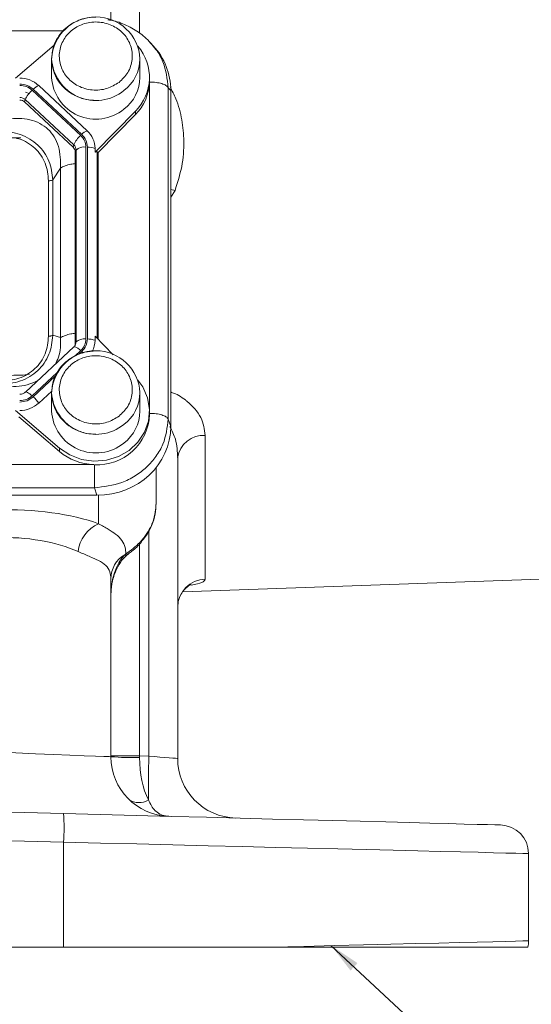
# Model space of a CAD drawing. Header units: inches. Extents: x 0.3 to 33.9, y 0.2 to 21.7.
# Tile 4 of 18: x 10.2 to 12.4, y 5.2 to 9.4. Entities that reach past the tile are written whole.
import ezdxf

# ---------------------------------------------------------------- set-up
doc = ezdxf.new("R2010")
doc.units = ezdxf.units.IN
doc.header["$MEASUREMENT"] = 0
doc.layers.add('SLD-0', color=7, linetype='Continuous', lineweight=15)
doc.dimstyles.new('SLDDIMSTYLE2', dxfattribs={"dimtxt": 0, "dimasz": 0.13, "dimexe": 0, "dimexo": 0.0625, "dimgap": 0, "dimtad": 0, "dimtih": 1, "dimtoh": 1, "dimdec": 0, "dimrnd": 1e-09, "dimzin": 0, "dimdsep": 46, "dimtxsty": 'Standard', "dimsah": 1, "dimcen": 0.09, "dimadec": 0, "dimazin": 0, "dimtfac": 0.13, "dimtdec": 0, "dimtofl": 0, "dimtmove": 0, "dimatfit": 3, "dimfxl": 1, "dimfrac": 2, "dimtolj": 1, "dimtzin": 0, "dimarcsym": 0})

msp = doc.modelspace()

# ---------------------------------------------------------------- linework, layer by layer
at = {"color": 8, "linetype": 'Continuous', "lineweight": 15}
for p, q in [((10.7289, 9.3144), (10.7289, 10.598)), ((10.4092, 9.3251), (7.3059, 9.3251)), ((10.7701, 7.7375), (10.7701, 9.1069)), ((10.5512, 8.0341), (10.5512, 8.8176)), ((10.8593, 8.6274), (10.8772, 8.6553)), ((10.4583, 7.9612), (10.4821, 7.9834)), ((10.4748, 7.9685), (10.4864, 7.9793)), ((10.2788, 7.7936), (10.3834, 7.8913)), ((10.2831, 7.7895), (10.3754, 7.8757)), ((10.557, 7.377), (10.557, 7.2573)), ((10.7676, 7.229), (10.7676, 6.2819)), ((10.7289, 6.2829), (10.7289, 7.1733))]:
    msp.add_line(p, q, dxfattribs=at)
at = {"color": 7, "linetype": 'Continuous', "lineweight": 15}
for p, q in [((10.6083, 9.3701), (10.6083, 9.6186)), ((10.3709, 9.2653), (10.2087, 9.1265)), ((10.7735, 9.2741), (10.7685, 9.2798)), ((10.786, 9.2626), (10.7746, 9.2751)), ((10.3603, 9.2077), (10.3603, 9.1296)), ((10.7303, 9.1296), (10.7303, 9.2077)), ((10.7703, 9.1152), (10.7703, 9.1296)), ((10.5091, 8.906), (10.3059, 9.0958)), ((10.7702, 9.11), (10.7703, 9.1152)), ((10.2659, 9.0623), (10.2502, 9.0674)), ((10.4821, 8.8861), (10.2788, 9.0759)), ((10.4864, 8.8902), (10.2831, 9.08)), ((10.8489, 7.6964), (10.8489, 9.0863)), ((10.8593, 9.0749), (10.8489, 9.0863)), ((10.8593, 7.6656), (10.8593, 9.0749)), ((10.247, 9.0265), (10.2495, 9.0362)), ((10.4503, 8.8368), (10.247, 9.0265)), ((10.4528, 8.8464), (10.2495, 9.0362)), ((10.542, 8.8153), (10.7112, 8.9876)), ((10.5548, 8.814), (10.7112, 8.9733)), ((10.7112, 8.9876), (10.7112, 8.9733)), ((10.4503, 8.8368), (10.4528, 8.8464)), ((10.4588, 8.8176), (10.4624, 8.8249)), ((10.4588, 8.0125), (10.4588, 8.8176)), ((10.4624, 8.0197), (10.4624, 8.8249)), ((10.5037, 8.0322), (10.5037, 8.8373)), ((10.5098, 8.0322), (10.5098, 8.8373)), ((10.542, 8.8153), (10.542, 8.8319)), ((10.5548, 8.814), (10.5512, 8.8176)), ((10.5548, 8.0304), (10.5548, 8.814)), ((10.3652, 8.6995), (10.3972, 8.7493)), ((10.3972, 8.0378), (10.3972, 8.7493)), ((10.347, 8.044), (10.347, 8.6957)), ((10.3652, 8.0478), (10.3652, 8.6995)), ((10.3652, 8.0478), (10.3972, 8.0378)), ((10.4588, 8.0125), (10.4624, 8.0197)), ((10.542, 8.0434), (10.542, 8.0268)), ((10.6178, 7.9662), (10.542, 8.0434)), ((10.4534, 7.999), (10.2501, 7.8092)), ((10.4593, 8.0069), (10.457, 7.9998)), ((10.4592, 8.0067), (10.4587, 8.0058)), ((10.2408, 7.8804), (10.2677, 7.8849)), ((10.3059, 7.7629), (10.3604, 7.8139)), ((10.3603, 7.8073), (10.3603, 7.7292)), ((10.7303, 7.7292), (10.7303, 7.8073)), ((10.2087, 7.7322), (10.3933, 7.5743)), ((10.7703, 7.7148), (10.7703, 7.7292)), ((10.3933, 7.56), (10.2226, 7.706)), ((10.8489, 7.6964), (10.8593, 7.6656)), ((11.0041, 7.0249), (11.0041, 7.6278)), ((10.3933, 7.5743), (10.3933, 7.56)), ((10.8883, 6.2724), (10.8883, 7.5339)), ((7.1792, 7.505), (10.5363, 7.505)), ((10.7983, 7.4836), (10.7983, 7.4923)), ((10.7983, 7.3433), (10.7983, 7.4836)), ((7.1759, 7.4077), (10.5397, 7.4077)), ((10.55, 7.3769), (10.5397, 7.4077)), ((7.1655, 7.3769), (10.55, 7.3769)), ((10.6716, 7.1311), (10.6663, 7.126)), ((10.6083, 6.2797), (10.6083, 7.0274)), ((10.91, 6.972), (12.4069, 7.0243)), ((10.7289, 6.2829), (10.6083, 6.2829)), ((10.7676, 6.2819), (10.7289, 6.2829)), ((10.4106, 6.0414), (8.8583, 6.082)), ((8.8583, 5.9621), (10.4106, 5.9214)), ((10.4106, 5.9214), (10.4106, 5.4808)), ((12.3583, 5.5073), (12.3583, 5.8735)), ((10.4106, 5.4808), (8.8583, 5.4808)), ((11.2817, 5.4808), (10.4106, 5.4808))]:
    msp.add_line(p, q, dxfattribs=at)
at = {"color": 8, "linetype": 'Continuous', "lineweight": 15, "flags": 128}
for points in [[(10.8772, 8.6553), (10.8601, 8.6596), (10.8593, 8.6598)], [(10.4864, 7.9793), (10.4896, 7.9762), (10.4928, 7.973), (10.4928, 7.9729)], [(10.2501, 7.8092), (10.2509, 7.8097), (10.2531, 7.8101), (10.256, 7.8094), (10.2597, 7.8079), (10.2639, 7.8054), (10.2686, 7.8022), (10.2736, 7.7982), (10.2788, 7.7936)], [(10.7333, 7.1826), (10.7354, 7.1803), (10.7356, 7.1799)], [(10.6716, 7.1311), (10.6784, 7.1301), (10.6834, 7.1318), (10.6834, 7.1318)]]:
    msp.add_lwpolyline(points, dxfattribs=at)
at = {"color": 7, "linetype": 'Continuous', "lineweight": 15, "flags": 128}
for points in [[(10.3933, 7.5743), (10.4361, 7.5455), (10.4849, 7.5268), (10.537, 7.5193), (10.5895, 7.5232), (10.6397, 7.5385), (10.6846, 7.5643), (10.7219, 7.5991), (10.7495, 7.641), (10.7659, 7.6879), (10.7701, 7.7369), (10.762, 7.7856), (10.742, 7.8311), (10.7216, 7.8597)], [(10.6083, 6.2797), (10.601, 6.28), (10.5794, 6.2809), (10.5442, 6.2822), (10.4962, 6.2841), (10.437, 6.2865), (10.3683, 6.2892), (10.292, 6.2921), (10.2103, 6.2954), (10.1257, 6.2987)], [(10.8883, 6.2724), (10.886, 6.2726), (10.8792, 6.2731), (10.8681, 6.274), (10.8532, 6.2751), (10.835, 6.2766), (10.8141, 6.2782), (10.7914, 6.28), (10.7676, 6.2819)], [(12.2414, 5.9934), (12.2352, 5.9936), (12.2166, 5.9941), (12.1858, 5.9949), (12.1429, 5.996), (12.0882, 5.9974), (12.0222, 5.9992), (11.9451, 6.0012), (11.8576, 6.0035), (11.7603, 6.006), (11.6536, 6.0088), (11.5385, 6.0118), (11.4156, 6.015), (11.2857, 6.0184), (11.1497, 6.022), (11.0085, 6.0257), (10.863, 6.0295), (10.7142, 6.0334), (10.5631, 6.0374), (10.4106, 6.0414)], [(10.4106, 5.9214), (10.5647, 5.9176), (10.7176, 5.9138), (10.8683, 5.9101), (11.016, 5.9065), (11.1598, 5.903), (11.2988, 5.8995), (11.4321, 5.8963), (11.5591, 5.8931), (11.6789, 5.8902), (11.7909, 5.8874), (11.8943, 5.8849), (11.9885, 5.8826), (12.0731, 5.8805), (12.1474, 5.8787), (12.211, 5.8771), (12.2636, 5.8758), (12.3048, 5.8748), (12.3345, 5.874), (12.3523, 5.8736), (12.3583, 5.8735)], [(12.3583, 5.5073), (12.3522, 5.5071), (12.334, 5.5067), (12.3039, 5.5059), (12.2619, 5.5049), (12.2084, 5.5036), (12.1437, 5.502), (12.0681, 5.5001), (11.9821, 5.498), (11.8863, 5.4956), (11.7813, 5.4931), (11.6675, 5.4903), (11.5459, 5.4873), (11.417, 5.4841), (11.2817, 5.4808)]]:
    msp.add_lwpolyline(points, dxfattribs=at)
at = {"color": 7, "linetype": 'Continuous', "lineweight": 15}
for centre, radius, start, end in [((10.5453, 9.1983), 0.1852, 2.9034, 177.0966), ((10.5695, 9.1295), 0.2005, 314.9712, 40.6627), ((10.5455, 9.14), 0.1856, 183.2175, 309.1893), ((10.5623, 9.1308), 0.168, 306.7392, 359.5855), ((10.2271, 9.0102), 0.1163, 47.41, 90.3068), ((10.3359, 9.0285), 0.0737, 114.0485, 135.7259), ((10.5672, 9.1166), 0.2031, 315.1299, 357.2497), ((10.3494, 8.9933), 0.1086, 130.5234, 156.7764), ((10.2267, 9.0113), 0.0338, 47.4107, 90.3063), ((10.2267, 9.0044), 0.0301, 47.4102, 90.3066), ((10.5527, 8.8035), 0.1086, 130.5235, 156.7764), ((10.5392, 8.8387), 0.0737, 114.0488, 135.7256), ((10.4406, 8.8313), 0.1014, 0.3768, 47.4753), ((10.4329, 8.8247), 0.0294, 0.3771, 47.4751), ((10.4326, 8.8174), 0.0262, 0.3771, 47.475), ((10.4967, 8.7858), 0.052, 82.2094, 131.2633), ((10.512, 8.751), 0.0863, 69.6238, 91.4048), ((10.4967, 7.9806), 0.052, 82.2101, 131.2626), ((10.512, 7.9459), 0.0863, 69.6236, 91.4044), ((10.4427, 8.027), 0.0993, 331.5125, 359.8973), ((10.5453, 7.7979), 0.1852, 2.9035, 177.0965), ((10.456, 7.9955), 0.00441, 78.6955, 126.6388), ((10.4331, 8.0125), 0.0256, 330.8805, 359.9096), ((10.1807, 7.6789), 0.1508, 33.8556, 47.1911), ((10.2271, 7.8486), 0.1163, 269.6931, 312.5897), ((10.5455, 7.7396), 0.1856, 183.2175, 309.1893), ((10.5623, 7.7304), 0.168, 306.7393, 359.5855), ((10.5522, 7.7227), 0.2182, 266.7038, 357.9341), ((10.9957, 7.5197), 0.1084, 85.5614, 172.5016), ((10.544, 7.7383), 0.2335, 229.8033, 268.1238), ((10.6194, 7.1209), 0.15, 114.5912, 172.4368), ((10.7234, 7.026), 0.1152, 119.7199, 179.2746), ((11.0072, 6.906), 0.1189, 91.5049, 179.541), ((10.8583, 6.2797), 0.25, 180, 268.5), ((10.6994, 7.4567), 1.1805, 265.5721, 271.428), ((15.9721, 6.1334), 5.2066, 178.3662, 180.3831), ((11.1383, 6.2724), 0.25, 180, 268.5), ((10.7263, 6.1608), 0.0736, 234.6842, 302.316), ((9.264, 5.9814), 1.1482, 357.0056, 2.9944), ((12.2383, 5.8735), 0.12, 0, 88.5), ((12.2383, 5.5073), 0.12, 347.2426, 0)]:
    msp.add_arc(centre, radius, start, end, dxfattribs=at)
at = {"color": 8, "linetype": 'Continuous', "lineweight": 15}
for centre, radius, start, end in [((10.5455, 9.2181), 0.1856, 183.2176, 309.1893), ((10.5623, 9.2089), 0.168, 306.7393, 359.5855), ((10.4336, 8.0198), 0.0288, 332.9779, 359.9035), ((10.438, 7.9433), 0.0596, 42.2432, 71.4608), ((10.5455, 7.8177), 0.1856, 183.2176, 309.1892), ((10.5623, 7.8085), 0.168, 306.7394, 359.5854), ((10.6705, 7.138), 0.0128, 250.8372, 306.5104)]:
    msp.add_arc(centre, radius, start, end, dxfattribs=at)
at = {"color": 7, "linetype": 'Continuous', "lineweight": 15}
for centre, major_axis, ratio, start_param, end_param in [((10.5404, 9.0659), (0.313, 0.0656), 0.927683, 6.091166, 6.782759), ((8.2835, 9.0317), (3.4384, -0.1121), 0.032567, 5.01757, 5.315642), ((10.5098, 8.7728), (0.0413, 0.0448), 0.170211, 6.275096, 6.798785), ((8.2835, 7.7245), (3.4384, 0.1121), 0.032567, 0.964148, 1.401772), ((10.5404, 7.6746), (0.313, -0.0656), 0.927683, 4.934566, 6.475204), ((10.1039, 7.0751), (0.6249, 0.0274), 0.383235, 0.743044, 1.519084), ((10.1083, 6.9584), (0.4998, 0.0303), 0.478472, 0.730819, 1.506859), ((10.7333, 6.9533), (0, 0.2045), 0.611254, 0.565139, 1.570796), ((10.7333, 6.283), (0.0033, 0.25), 0.017441, 1.571481, 1.596748), ((10.8583, 6.2797), (0.0065, 0.2499), 0.517444, 1.596976, 2.39489)]:
    msp.add_ellipse(centre, major_axis=major_axis, ratio=ratio, start_param=start_param, end_param=end_param, dxfattribs=at)
for points, knots in [([(10.5453, 9.3825), (10.5297, 9.3815), (10.5079, 9.3801), (10.4771, 9.3708), (10.4521, 9.3598), (10.425, 9.3418), (10.4002, 9.3181), (10.3798, 9.2884), (10.366, 9.257), (10.3634, 9.2353), (10.3622, 9.226)], [0, 0, 0, 0, 0.172934, 0.242407, 0.357831, 0.478333, 0.608519, 0.746097, 0.890863, 1, 1, 1, 1]), ([(10.6425, 9.1088), (10.6263, 9.0989), (10.6014, 9.0836), (10.5618, 9.0762), (10.5303, 9.0759), (10.4994, 9.0818), (10.4625, 9.0966), (10.4242, 9.1262), (10.4005, 9.167), (10.3921, 9.2037), (10.3919, 9.2331), (10.3982, 9.2619), (10.414, 9.2964), (10.4457, 9.3321), (10.4894, 9.3543), (10.5287, 9.3621), (10.5602, 9.3623), (10.5911, 9.3565), (10.628, 9.3417), (10.6663, 9.3121), (10.6901, 9.2713), (10.6984, 9.2346), (10.6987, 9.2052), (10.6923, 9.1764), (10.6769, 9.1415), (10.656, 9.1217), (10.6425, 9.1088)], [0, 0, 0, 0, 0.059864, 0.09209, 0.125, 0.15791, 0.190136, 0.25, 0.309864, 0.34209, 0.375, 0.40791, 0.440136, 0.5, 0.559864, 0.59209, 0.625, 0.65791, 0.690136, 0.75, 0.809864, 0.84209, 0.875, 0.90791, 0.940136, 1, 1, 1, 1]), ([(10.7749, 9.2748), (10.7588, 9.2904), (10.7268, 9.3215), (10.6673, 9.3523), (10.6227, 9.3686), (10.5985, 9.3707), (10.5962, 9.3709)], [0, 0, 0, 0, 0.3268975, 0.650242, 0.9669446, 1, 1, 1, 1]), ([(10.3622, 9.226), (10.3616, 9.2223), (10.3583, 9.205), (10.3625, 9.1737), (10.3751, 9.1352), (10.3965, 9.1014), (10.4238, 9.0741), (10.4528, 9.0552), (10.4805, 9.0433), (10.5104, 9.0348), (10.5323, 9.0336), (10.5453, 9.0328)], [0, 0, 0, 0, 0.037938, 0.179465, 0.314386, 0.447992, 0.578177, 0.697938, 0.786886, 0.873598, 1, 1, 1, 1]), ([(10.2265, 9.1018), (10.2371, 9.1008), (10.2583, 9.0988), (10.2748, 9.0862), (10.2831, 9.08)], [0, 0, 0, 0, 0.499999, 1, 1, 1, 1]), ([(10.2265, 9.0961), (10.2363, 9.0952), (10.2559, 9.0933), (10.2711, 9.0817), (10.2788, 9.0759)], [0, 0, 0, 0, 0.4999995, 1, 1, 1, 1]), ([(10.8489, 9.0863), (10.8463, 9.0895), (10.8412, 9.096), (10.8225, 9.1037), (10.7981, 9.1089), (10.7795, 9.1096), (10.7702, 9.11)], [0, 0, 0, 0, 0.250002, 0.500002, 0.75, 1, 1, 1, 1]), ([(10.3972, 8.7493), (10.3973, 8.7802), (10.3974, 8.826), (10.3729, 8.8803), (10.3461, 8.9136), (10.3109, 8.9382), (10.2544, 8.9595), (10.2078, 8.9571), (10.1764, 8.9555)], [0, 0, 0, 0, 0.257397, 0.381602, 0.5, 0.618394, 0.742603, 1, 1, 1, 1]), ([(10.3652, 8.6995), (10.3621, 8.7263), (10.3574, 8.7667), (10.3303, 8.8149), (10.303, 8.8466), (10.269, 8.8722), (10.2171, 8.8978), (10.1733, 8.9025), (10.1443, 8.9057)], [0, 0, 0, 0, 0.248978, 0.37606, 0.5, 0.623945, 0.751023, 1, 1, 1, 1]), ([(10.4821, 8.8861), (10.4883, 8.879), (10.5007, 8.8647), (10.5027, 8.8465), (10.5037, 8.8373)], [0, 0, 0, 0, 0.5000012, 1, 1, 1, 1]), ([(10.4864, 8.8902), (10.4931, 8.8825), (10.5066, 8.867), (10.5087, 8.8472), (10.5098, 8.8373)], [0, 0, 0, 0, 0.500002, 1, 1, 1, 1]), ([(10.347, 8.6957), (10.3488, 8.6958), (10.3525, 8.6959), (10.3576, 8.6967), (10.362, 8.6979), (10.3641, 8.699), (10.3652, 8.6995)], [0, 0, 0, 0, 0.249999, 0.499999, 0.749994, 1, 1, 1, 1]), ([(10.1443, 7.8416), (10.1733, 7.8442), (10.2171, 7.8482), (10.269, 7.8732), (10.303, 7.8986), (10.3303, 7.9305), (10.3574, 7.9792), (10.3621, 8.0205), (10.3652, 8.0478)], [0, 0, 0, 0, 0.248977, 0.376059, 0.5, 0.623945, 0.751023, 1, 1, 1, 1]), ([(10.1443, 7.8548), (10.1713, 7.8571), (10.2118, 7.8605), (10.26, 7.8833), (10.2914, 7.9067), (10.3165, 7.936), (10.3409, 7.981), (10.3446, 8.0189), (10.347, 8.044)], [0, 0, 0, 0, 0.250062, 0.376147, 0.5, 0.62379, 0.749939, 1, 1, 1, 1]), ([(10.347, 8.044), (10.3488, 8.0441), (10.3525, 8.0442), (10.3576, 8.045), (10.362, 8.0461), (10.3641, 8.0472), (10.3652, 8.0478)], [0, 0, 0, 0, 0.249999, 0.499998, 0.750005, 1, 1, 1, 1]), ([(10.3747, 7.9256), (10.38, 7.9354), (10.3989, 7.971), (10.3979, 8.0097), (10.3972, 8.0378)], [0, 0, 0, 0, 0.276861, 1, 1, 1, 1]), ([(10.5037, 8.0322), (10.5027, 8.023), (10.5007, 8.0047), (10.4883, 7.9905), (10.4821, 7.9834)], [0, 0, 0, 0, 0.500001, 1, 1, 1, 1]), ([(10.5098, 8.0322), (10.5087, 8.0223), (10.5066, 8.0025), (10.4931, 7.987), (10.4864, 7.9793)], [0, 0, 0, 0, 0.500001, 1, 1, 1, 1]), ([(10.5453, 7.9821), (10.5297, 7.9811), (10.5079, 7.9797), (10.4771, 7.9704), (10.4521, 7.9594), (10.425, 7.9414), (10.4002, 7.9177), (10.3798, 7.888), (10.366, 7.8566), (10.3634, 7.8349), (10.3622, 7.8256)], [0, 0, 0, 0, 0.172934, 0.242407, 0.357831, 0.478333, 0.60852, 0.746097, 0.890863, 1, 1, 1, 1]), ([(10.6425, 7.7085), (10.6263, 7.6985), (10.6014, 7.6832), (10.5618, 7.6759), (10.5303, 7.6756), (10.4994, 7.6815), (10.4625, 7.6962), (10.4242, 7.7259), (10.4005, 7.7666), (10.3921, 7.8033), (10.3919, 7.8327), (10.3982, 7.8616), (10.414, 7.896), (10.4457, 7.9318), (10.4894, 7.954), (10.5287, 7.9618), (10.5602, 7.962), (10.5911, 7.9561), (10.628, 7.9414), (10.6663, 7.9117), (10.6901, 7.8709), (10.6984, 7.8343), (10.6987, 7.8048), (10.6923, 7.776), (10.6769, 7.7412), (10.656, 7.7213), (10.6425, 7.7085)], [0, 0, 0, 0, 0.059864, 0.09209, 0.125, 0.15791, 0.190136, 0.25, 0.309864, 0.34209, 0.375, 0.40791, 0.440136, 0.5, 0.559864, 0.59209, 0.625, 0.65791, 0.690136, 0.75, 0.809864, 0.84209, 0.875, 0.90791, 0.940136, 1, 1, 1, 1]), ([(10.1764, 7.8316), (10.2081, 7.8325), (10.252, 7.8338), (10.2911, 7.8525), (10.302, 7.8576)], [0, 0, 0, 0, 0.72314, 1, 1, 1, 1]), ([(10.25, 7.8093), (10.2499, 7.8091), (10.2484, 7.8073), (10.2442, 7.8047), (10.2378, 7.8018), (10.2318, 7.8005), (10.2278, 7.8004), (10.2265, 7.8003)], [0, 0, 0, 0, 0.032115, 0.319523, 0.567065, 0.852733, 1, 1, 1, 1]), ([(10.3622, 7.8256), (10.3616, 7.8219), (10.3583, 7.8046), (10.3625, 7.7733), (10.3751, 7.7348), (10.3965, 7.701), (10.4238, 7.6737), (10.4528, 7.6548), (10.4805, 7.6429), (10.5104, 7.6344), (10.5323, 7.6332), (10.5453, 7.6325)], [0, 0, 0, 0, 0.037937, 0.179465, 0.314386, 0.447992, 0.578177, 0.697938, 0.786886, 0.873598, 1, 1, 1, 1]), ([(10.2788, 7.7936), (10.2711, 7.7878), (10.2559, 7.7762), (10.2363, 7.7743), (10.2265, 7.7734)], [0, 0, 0, 0, 0.5, 1, 1, 1, 1]), ([(10.2831, 7.7895), (10.2748, 7.7833), (10.2583, 7.7707), (10.2371, 7.7687), (10.2265, 7.7676)], [0, 0, 0, 0, 0.5, 1, 1, 1, 1]), ([(10.5397, 7.4077), (10.5786, 7.4123), (10.6388, 7.4194), (10.7105, 7.4561), (10.7595, 7.4932), (10.799, 7.5387), (10.8378, 7.6052), (10.8445, 7.6606), (10.8489, 7.6964)], [0, 0, 0, 0, 0.240418, 0.371173, 0.5, 0.62883, 0.759581, 1, 1, 1, 1]), ([(10.7702, 7.7201), (10.7795, 7.7198), (10.7981, 7.7191), (10.8225, 7.7138), (10.8412, 7.7061), (10.8463, 7.6996), (10.8489, 7.6964)], [0, 0, 0, 0, 0.2500005, 0.5000001, 0.7500002, 1, 1, 1, 1]), ([(10.5397, 7.4077), (10.5397, 7.4133), (10.5397, 7.4245), (10.5397, 7.4497), (10.5397, 7.4778), (10.5397, 7.4958), (10.5397, 7.5049)], [0, 0, 0, 0, 0.250001, 0.5, 0.749999, 1, 1, 1, 1]), ([(10.7983, 7.3433), (10.7957, 7.3179), (10.7905, 7.2673), (10.7603, 7.214), (10.7381, 7.1883), (10.7333, 7.1826)], [0, 0, 0, 0, 0.440118, 0.8775, 1, 1, 1, 1]), ([(10.7348, 7.1806), (10.7414, 7.1881), (10.76, 7.2094), (10.7803, 7.2491), (10.7957, 7.2962), (10.797, 7.3273), (10.7977, 7.3425)], [0, 0, 0, 0, 0.1671249, 0.4720204, 0.7429052, 1, 1, 1, 1]), ([(10.6716, 7.1311), (10.6709, 7.1401), (10.6692, 7.1609), (10.656, 7.1881), (10.6317, 7.2122), (10.5989, 7.2337), (10.571, 7.2494), (10.557, 7.2573)], [0, 0, 0, 0, 0.171643, 0.396296, 0.624261, 0.810867, 1, 1, 1, 1]), ([(10.7333, 7.1826), (10.7322, 7.1814), (10.7142, 7.1618), (10.6922, 7.146), (10.6716, 7.1311)], [0, 0, 0, 0, 0.061953, 1, 1, 1, 1]), ([(10.6832, 7.1321), (10.6877, 7.1354), (10.7062, 7.149), (10.7247, 7.165), (10.7353, 7.1797), (10.7356, 7.1801)], [0, 0, 0, 0, 0.237437, 0.979247, 1, 1, 1, 1]), ([(10.4707, 7.1406), (10.4868, 7.1336), (10.5193, 7.1195), (10.559, 7.1027), (10.5891, 7.0831), (10.6057, 7.0587), (10.6075, 7.037), (10.6083, 7.0274)], [0, 0, 0, 0, 0.191641, 0.387773, 0.602568, 0.823877, 1, 1, 1, 1]), ([(10.6083, 6.9533), (10.6085, 6.9614), (10.6092, 6.9876), (10.617, 7.0298), (10.6351, 7.0753), (10.6562, 7.1077), (10.6725, 7.1226), (10.6781, 7.1277)], [0, 0, 0, 0, 0.127386, 0.408344, 0.665014, 0.885114, 1, 1, 1, 1]), ([(10.676, 7.126), (10.6779, 7.1276), (10.6801, 7.1297), (10.6828, 7.1313), (10.6833, 7.1316)], [0, 0, 0, 0, 0.806619, 1, 1, 1, 1]), ([(10.8895, 6.9097), (10.8893, 6.9144), (10.8888, 6.9299), (10.8975, 6.9539), (10.9119, 6.977), (10.9278, 6.9922), (10.9397, 6.9997), (10.945, 7.002), (10.9444, 7.0017), (10.9442, 7.0017)], [0, 0, 0, 0, 0.093071, 0.309087, 0.496769, 0.663267, 0.809446, 0.942333, 1, 1, 1, 1]), ([(10.8883, 6.2724), (10.8884, 6.265), (10.8885, 6.2576), (10.8885, 6.2608), (10.8885, 6.2608)], [0, 0, 0, 0, 0.99997, 1, 1, 1, 1]), ([(10.7656, 6.0986), (10.774, 6.0817), (10.7829, 6.0635), (10.8029, 6.0453), (10.8159, 6.0372), (10.8319, 6.0322), (10.8406, 6.0307), (10.8455, 6.0302), (10.8482, 6.03), (10.8498, 6.0299), (10.8506, 6.0298), (10.8511, 6.0298), (10.8513, 6.0298), (10.8515, 6.0298), (10.8516, 6.0298), (10.8517, 6.0298)], [0, 0, 0, 0, 0.426251, 0.457293, 0.712383, 0.842295, 0.912355, 0.951016, 0.972553, 0.984601, 0.991356, 0.995145, 0.996107, 0.996742, 1, 1, 1, 1]), ([(12.3553, 5.4808), (12.3526, 5.4808), (12.3473, 5.4808), (12.3051, 5.4808), (12.2412, 5.4808), (12.1532, 5.4808), (12.0419, 5.4808), (11.9095, 5.4808), (11.7421, 5.4808), (11.5357, 5.4808), (11.3664, 5.4808), (11.2817, 5.4808)], [0, 0, 0, 0, 0.110362, 0.213754, 0.317476, 0.420866, 0.524226, 0.627917, 0.731274, 0.865638, 1, 1, 1, 1])]:
    msp.add_open_spline(points, degree=3, knots=knots, dxfattribs=at)
at = {"color": 8, "linetype": 'Continuous', "lineweight": 15}
for points, knots in [([(10.8489, 9.0863), (10.8443, 9.123), (10.8373, 9.1798), (10.8038, 9.2415), (10.7817, 9.2652), (10.7735, 9.2741)], [0, 0, 0, 0, 0.535497, 0.826735, 1, 1, 1, 1]), ([(10.8772, 8.6553), (10.8878, 8.6883), (10.9093, 8.7552), (10.917, 8.8558), (10.9077, 8.9519), (10.8877, 9.0292), (10.8649, 9.0738), (10.8563, 9.0904)], [0, 0, 0, 0, 0.235371, 0.478071, 0.675544, 0.878626, 1, 1, 1, 1]), ([(10.347, 8.6957), (10.3446, 8.7209), (10.3409, 8.7587), (10.3165, 8.8037), (10.2915, 8.8332), (10.2598, 8.8559), (10.2334, 8.871), (10.2166, 8.8733), (10.2133, 8.8737)], [0, 0, 0, 0, 0.319941, 0.481261, 0.639724, 0.798107, 0.959508, 1, 1, 1, 1]), ([(10.3972, 8.7493), (10.4031, 8.7524), (10.415, 8.7586), (10.437, 8.7648), (10.4528, 8.7669), (10.4588, 8.7677)], [0, 0, 0, 0, 0.383143, 0.766285, 1, 1, 1, 1]), ([(10.3972, 8.0378), (10.4031, 8.0408), (10.415, 8.047), (10.437, 8.0532), (10.4528, 8.0553), (10.4588, 8.0561)], [0, 0, 0, 0, 0.383142, 0.766285, 1, 1, 1, 1]), ([(11.0041, 7.6278), (11.0005, 7.6529), (10.9951, 7.6911), (10.9617, 7.7397), (10.9373, 7.7638), (10.9054, 7.7876), (10.8848, 7.8026), (10.8602, 7.8085), (10.8593, 7.8087)], [0, 0, 0, 0, 0.362179, 0.550651, 0.738841, 0.760501, 0.990963, 1, 1, 1, 1]), ([(10.8557, 7.6649), (10.8644, 7.6473), (10.8852, 7.6051), (10.8872, 7.56), (10.8883, 7.5339)], [0, 0, 0, 0, 0.418745, 1, 1, 1, 1]), ([(10.9448, 6.9995), (10.954, 7.0011), (10.9816, 7.0058), (11.0004, 7.0148), (11.0031, 7.0222), (11.0041, 7.0249)], [0, 0, 0, 0, 0.240198, 0.724266, 1, 1, 1, 1])]:
    msp.add_open_spline(points, degree=3, knots=knots, dxfattribs=at)

# ---------------------------------------------------------------- leaders
at = {"layer": 'SLD-0'}
msp.add_leader([(11.532, 5.4869), (12.6666, 4.4299), (12.9166, 4.4299)], dimstyle='SLDDIMSTYLE2', dxfattribs=at)

doc.saveas('drawing.dxf')
